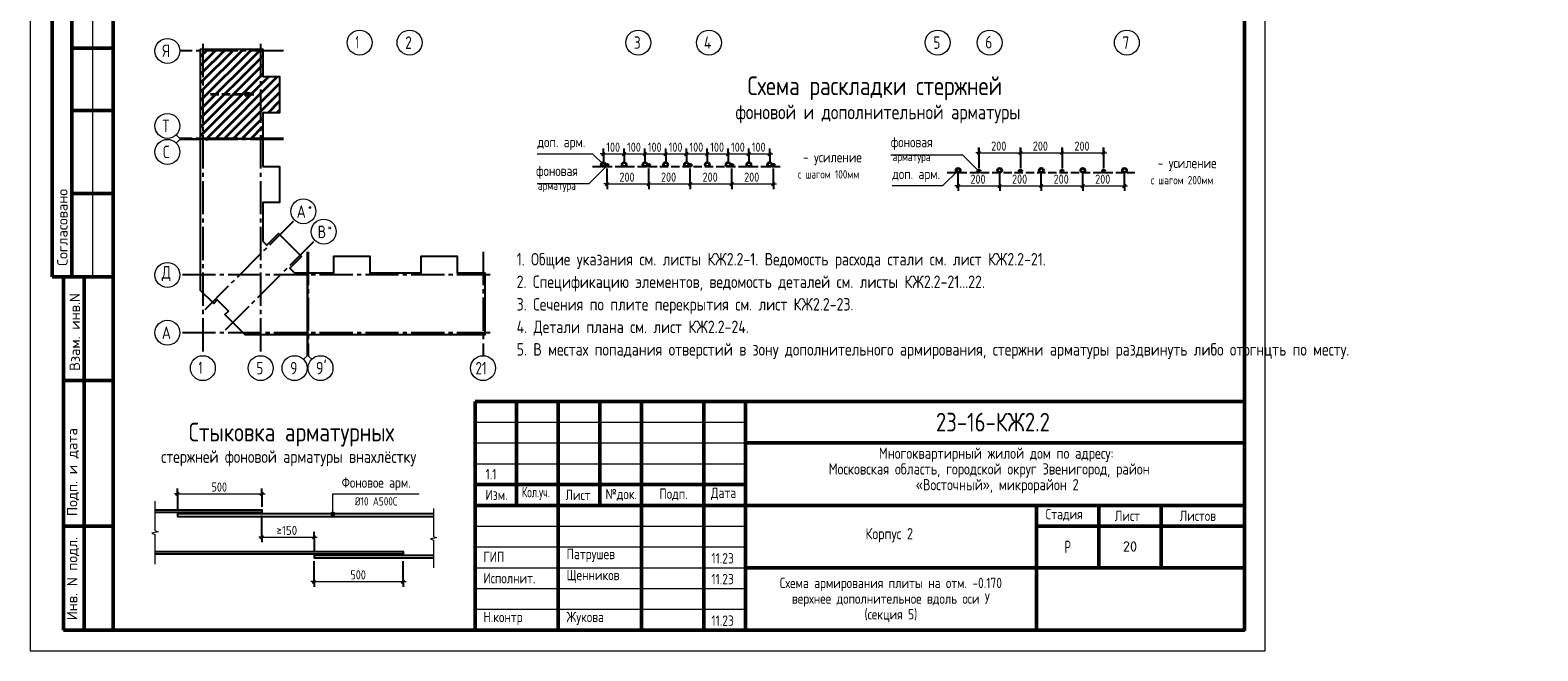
# Model space of a CAD drawing. Header units: millimetres. Extents: x 0 to 36258, y 0 to 42000.
# Tile 1 of 15: x 0 to 36258, y 0 to 14930. Entities that reach past the tile are written whole.
import ezdxf

# ---------------------------------------------------------------- set-up
doc = ezdxf.new("R2010")
doc.units = ezdxf.units.MM
doc.linetypes.add('______2', pattern=[270, 200, -70])
doc.linetypes.add('______5', pattern=[1100, 800, -100, 100, -100])
for name, color, linetype, lineweight in [('Standard', 7, 'Continuous', 25), ('Оси', 40, '______5', 18), ('Примечания', 7, 'Continuous', 25)]:
    doc.layers.add(name, color=color, linetype=linetype, lineweight=lineweight)
doc.styles.add('GOST 2.304-81', font='txt')
doc.styles.add('ISOCPEUR', font='txt')

msp = doc.modelspace()

# ---------------------------------------------------------------- hatches: boundary and pattern name
at = {"layer": 'Примечания', "linetype": 'Continuous', "lineweight": 35, "transparency": 33554687}
msp.add_hatch(color=7, dxfattribs=at).paths.add_polyline_path([(5168, 13360), (5378, 13390), (5168, 13420)])
at = {"layer": 'Примечания', "linetype": 'Continuous', "lineweight": 13, "transparency": 33554687}
for points in [[(7235, 3294), (7325, 3294), (7319, 3316)], [(7235, 3294), (7319, 3316), (7241, 3316)], [(7241, 3271), (7325, 3294), (7235, 3294)], [(7241, 3316), (7319, 3316), (7303, 3333)], [(7241, 3316), (7303, 3333), (7258, 3333)], [(7241, 3271), (7319, 3271), (7325, 3294)], [(7258, 3255), (7319, 3271), (7241, 3271)], [(7258, 3333), (7303, 3333), (7280, 3339)], [(7258, 3255), (7303, 3255), (7319, 3271)], [(7303, 3255), (7258, 3255), (7280, 3249)]]:
    msp.add_hatch(color=7, dxfattribs=at).paths.add_polyline_path(points)

# ---------------------------------------------------------------- linework, layer by layer
at = {"layer": 'Standard', "color": 7, "linetype": 'Continuous', "lineweight": 50, "transparency": 33554687}
for p, q in [((527, 15500), (527, 9000)), ((527, 15500), (527, 9000)), ((1000, 15500), (1000, 9000)), ((2000, 14500), (1000, 14500)), ((2000, 13000), (1000, 13000)), ((2000, 11000), (1000, 11000)), ((0, 9000), (6, 9000)), ((527, 9000), (2000, 9000)), ((800, 500), (800, 9000)), ((800, 500), (800, 9000)), ((1300, 500), (1300, 9000)), ((800, 6500), (2000, 6500)), ((10700, 500), (10700, 6000)), ((10700, 6000), (29200, 6000)), ((11700, 3500), (11700, 6000)), ((12700, 500), (12700, 6000)), ((13700, 3500), (13700, 6000)), ((14700, 500), (14700, 6000)), ((16200, 500), (16200, 6000)), ((17200, 500), (17200, 6000)), ((17200, 5000), (29200, 5000)), ((10700, 4000), (17200, 4000)), ((10700, 4000), (17200, 4000)), ((10700, 3500), (17200, 3500)), ((10700, 3500), (17200, 3500)), ((17200, 3500), (29200, 3500)), ((24200, 2000), (24200, 3500)), ((25700, 2000), (25700, 3500)), ((27200, 2000), (27200, 3500)), ((800, 3000), (2000, 3000)), ((24200, 3000), (29200, 3000)), ((17200, 2000), (29200, 2000)), ((24200, 500), (24200, 2000)), ((24200, 500), (24200, 2000)), ((2000, 500), (800, 500))]:
    msp.add_line(p, q, dxfattribs=at)
at = {"layer": 'Standard', "color": 7, "linetype": 'Continuous', "lineweight": 13, "transparency": 33554687}
for p, q in [((1500, 15500), (1500, 9000)), ((3600, 12327), (3512, 12415)), ((3600, 12302), (3512, 12214)), ((3600, 12327), (4100, 12327)), ((3600, 12302), (4100, 12302)), ((6658, 7100), (6658, 7600)), ((6683, 7100), (6683, 7600)), ((6658, 7100), (6570, 7012)), ((6683, 7100), (6771, 7012)), ((10700, 5500), (17200, 5500)), ((10700, 5000), (17200, 5000)), ((10700, 4500), (17200, 4500)), ((10700, 3000), (17200, 3000)), ((10700, 2500), (17200, 2500)), ((10700, 2500), (17200, 2500)), ((10700, 2000), (17200, 2000)), ((10700, 2000), (17200, 2000)), ((10700, 1500), (17200, 1500)), ((10700, 1000), (17200, 1000))]:
    msp.add_line(p, q, dxfattribs=at)
at = {"layer": 'Standard', "color": 7, "linetype": 'Continuous', "lineweight": 35, "transparency": 33554687}
for p, q in [((4100, 13022), (5552, 14474)), ((4100, 13447), (5127, 14474)), ((4100, 13871), (4703, 14474)), ((4100, 14295), (4279, 14474)), ((4100, 13235), (5339, 14474)), ((4100, 13659), (4915, 14474)), ((4100, 14083), (4491, 14474)), ((4100, 12810), (5596, 14306)), ((4100, 12598), (5596, 14094)), ((4100, 12386), (5596, 13882)), ((4243, 12317), (5739, 13813)), ((4455, 12317), (5951, 13813)), ((4667, 12317), (5993, 13643)), ((4879, 12317), (5993, 13431)), ((5720, 12945), (5993, 13218)), ((5092, 12317), (5596, 12821)), ((5932, 12945), (5993, 13006)), ((5304, 12317), (5596, 12609)), ((5516, 12317), (5596, 12397))]:
    msp.add_line(p, q, dxfattribs=at)
at = {"layer": 'Standard', "color": 7, "linetype": 'Continuous', "lineweight": 25, "transparency": 33554687}
for p, q in [((29200, 500), (29200, 6000)), ((10700, 500), (29200, 500)), ((10700, 500), (29200, 500)), ((10700, 500), (29200, 500))]:
    msp.add_line(p, q, dxfattribs=at)
at = {"layer": 'Standard', "color": 7, "linetype": 'Continuous', "lineweight": 13, "transparency": 33554687}
msp.add_lwpolyline([(0, 0), (29700, 0), (29700, 42000), (0, 42000), (0, 0)], close=True, dxfattribs=at)
at = {"layer": 'Standard', "color": 7, "linetype": 'Continuous', "lineweight": 50, "transparency": 33554687}
msp.add_lwpolyline([(2000, 41500), (29200, 41500), (29200, 500), (2000, 500), (2000, 41500)], close=True, dxfattribs=at)
at = {"layer": 'Standard', "color": 7, "linetype": 'Continuous', "lineweight": 25, "transparency": 33554687}
for points in [[(4100, 12317), (4100, 14474), (5596, 14474), (5596, 13813), (5993, 13813), (5993, 12945), (5596, 12945), (5596, 12317), (5578, 12317), (5578, 12337), (5563, 12337), (5563, 12317), (4100, 12317)], [(4100, 8857), (4100, 12312), (4238, 12312), (4238, 12292), (4253, 12292), (4253, 12312), (5596, 12312), (5596, 11649), (5993, 11649), (5993, 10781), (5596, 10781), (5596, 9855), (5694, 9757), (5975, 10038), (6524, 9489), (6243, 9208), (6355, 9096), (6668, 9096), (6668, 7600), (5170, 7600), (4682, 8088), (4767, 8173), (4499, 8441), (4414, 8356), (4100, 8670), (4100, 8857)], [(6673, 7600), (6673, 9063), (6693, 9063), (6693, 9078), (6673, 9078), (6673, 9096), (7301, 9096), (7301, 9493), (8169, 9493), (8169, 9096), (8787, 9096), (9405, 9096), (9405, 9493), (10273, 9493), (10273, 9096), (10934, 9096), (10934, 7600), (8787, 7600), (6673, 7600)]]:
    msp.add_lwpolyline(points, dxfattribs=at)
at = {"layer": 'Оси', "color": 8, "linetype": '______5', "lineweight": -3, "transparency": 33554687}
for p, q in [((4153, 14601), (4153, 7100)), ((5543, 14601), (5543, 7100)), ((6096, 14431), (3600, 14431)), ((6096, 12327), (3600, 12327)), ((6096, 12302), (3600, 12302)), ((4208, 8212), (6358, 10362)), ((4698, 7722), (6848, 9872)), ((6658, 9596), (6658, 7100)), ((6683, 9596), (6683, 7100)), ((10891, 9596), (10891, 7100)), ((11061, 9043), (3600, 9043)), ((11061, 9043), (3600, 9043)), ((11061, 7653), (3600, 7653))]:
    msp.add_line(p, q, dxfattribs=at)
at = {"layer": 'Оси', "color": 7, "linetype": 'Continuous', "lineweight": 13, "transparency": 33554687}
for centre in [(7924, 14630), (9124, 14630), (14624, 14630), (16324, 14630), (21824, 14630), (23074, 14630), (26374, 14630), (3300, 14431), (3300, 12627), (3300, 12002), (6570, 10574), (7060, 10084), (3300, 9043), (3300, 9043), (3300, 7653), (4153, 6800), (5543, 6800), (6358, 6800), (6983, 6800), (10891, 6800)]:
    msp.add_circle(centre, 300, dxfattribs=at)
at = {"layer": 'Примечания', "color": 7, "linetype": 'Continuous', "lineweight": 35, "transparency": 33554687}
for p, q in [((5378, 13390), (5168, 13420)), ((5168, 13420), (5168, 13360)), ((5168, 13390), (5153, 13390)), ((5168, 13360), (5378, 13390)), ((5378, 13390), (5378, 13390)), ((5378, 13390), (5378, 13390)), ((5378, 13390), (5378, 13390))]:
    msp.add_line(p, q, dxfattribs=at)
at = {"layer": 'Примечания', "color": 7, "linetype": '______2', "lineweight": 35, "transparency": 33554687}
msp.add_line((4338, 13390), (5378, 13390), dxfattribs=at)
at = {"layer": 'Примечания', "color": 7, "linetype": 'Continuous', "lineweight": 25, "transparency": 33554687}
for p, q in [((13747, 11917), (13822, 11992)), ((14247, 11917), (14322, 11992)), ((14747, 11917), (14822, 11992)), ((15247, 11917), (15322, 11992)), ((15747, 11917), (15822, 11992)), ((16247, 11917), (16322, 11992)), ((16747, 11917), (16822, 11992)), ((17247, 11917), (17322, 11992)), ((17747, 11917), (17822, 11992)), ((22779, 11943), (22854, 12018)), ((23779, 11943), (23854, 12018)), ((24779, 11943), (24854, 12018)), ((25779, 11943), (25854, 12018)), ((13837, 11197), (13912, 11272)), ((14837, 11197), (14912, 11272)), ((15837, 11197), (15912, 11272)), ((16837, 11197), (16912, 11272)), ((17837, 11197), (17912, 11272)), ((22279, 11149), (22354, 11224)), ((23279, 11149), (23354, 11224)), ((24279, 11149), (24354, 11224)), ((25279, 11149), (25354, 11224)), ((26279, 11149), (26354, 11224)), ((3505, 3742), (3580, 3817)), ((5535, 3742), (5610, 3817)), ((5535, 2699), (5610, 2774)), ((6790, 2699), (6865, 2774)), ((6790, 1630), (6865, 1705)), ((8930, 1630), (9005, 1705))]:
    msp.add_line(p, q, dxfattribs=at)
at = {"layer": 'Примечания', "color": 253, "linetype": 'Continuous', "lineweight": -3, "true_color": 0xa0a0a0, "transparency": 33554687}
for p, q in [((13785, 11955), (13785, 12080)), ((14285, 11955), (14285, 12080)), ((14785, 11955), (14785, 12080)), ((15285, 11955), (15285, 12080)), ((15785, 11955), (15785, 12080)), ((16285, 11955), (16285, 12080)), ((16785, 11955), (16785, 12080)), ((17285, 11955), (17285, 12080)), ((17785, 11955), (17785, 12080)), ((22816, 11981), (22816, 12106)), ((22816, 12100), (22816, 11638)), ((22816, 11981), (22816, 11856)), ((22816, 11981), (22816, 11613)), ((23816, 11981), (23816, 12106)), ((23816, 12100), (23816, 11638)), ((23816, 11981), (23816, 11856)), ((23816, 11981), (23816, 11613)), ((24816, 11981), (24816, 12106)), ((24816, 12100), (24816, 11638)), ((24816, 11981), (24816, 11856)), ((24816, 11981), (24816, 11613)), ((25816, 11981), (25816, 12106)), ((25816, 12100), (25816, 11638)), ((25816, 11981), (25816, 11856)), ((25816, 11981), (25816, 11613)), ((13785, 11955), (13785, 11830)), ((13785, 11955), (13785, 11772)), ((14285, 11955), (14285, 11830)), ((14285, 11955), (14285, 11772)), ((14785, 11955), (14785, 11830)), ((14785, 11955), (14785, 11772)), ((15285, 11955), (15285, 11830)), ((15285, 11955), (15285, 11772)), ((15785, 11955), (15785, 11830)), ((15785, 11955), (15785, 11772)), ((16285, 11955), (16285, 11830)), ((16285, 11955), (16285, 11772)), ((16785, 11955), (16785, 11830)), ((16785, 11955), (16785, 11772)), ((17285, 11955), (17285, 11830)), ((17285, 11955), (17285, 11772)), ((17785, 11955), (17785, 11830)), ((17785, 11955), (17785, 11772)), ((13875, 11234), (13875, 11602)), ((13875, 11234), (13875, 11359)), ((14875, 11234), (14875, 11359)), ((15875, 11234), (15875, 11359)), ((16875, 11234), (16875, 11359)), ((17875, 11234), (17875, 11602)), ((17875, 11234), (17875, 11359)), ((22316, 11186), (22316, 11483)), ((22316, 11186), (22316, 11311)), ((23316, 11186), (23316, 11311)), ((24316, 11186), (24316, 11311)), ((25316, 11186), (25316, 11311)), ((26316, 11186), (26316, 11483)), ((26316, 11186), (26316, 11311)), ((13875, 11234), (13875, 11109)), ((14875, 11234), (14875, 11109)), ((15875, 11234), (15875, 11109)), ((16875, 11234), (16875, 11109)), ((17875, 11234), (17875, 11109)), ((22316, 11186), (22316, 11061)), ((23316, 11186), (23316, 11061)), ((24316, 11186), (24316, 11061)), ((25316, 11186), (25316, 11061)), ((26316, 11186), (26316, 11061)), ((3543, 3780), (3543, 3905)), ((3543, 3780), (3543, 3655)), ((3543, 3780), (3543, 3369)), ((5573, 3780), (5573, 3905)), ((5573, 3780), (5573, 3655)), ((5573, 3780), (5573, 3464)), ((5573, 2737), (5573, 3254)), ((5573, 2737), (5573, 2862)), ((5573, 2737), (5573, 2612)), ((6828, 2737), (6828, 2862)), ((6828, 2737), (6828, 2612)), ((6828, 2737), (6828, 2369)), ((6828, 1668), (6828, 2159)), ((8968, 1668), (8968, 2159)), ((6828, 1668), (6828, 1793)), ((6828, 1668), (6828, 1543)), ((8968, 1668), (8968, 1793)), ((8968, 1668), (8968, 1543))]:
    msp.add_line(p, q, dxfattribs=at)
at = {"layer": 'Примечания', "color": 7, "linetype": 'Continuous', "lineweight": 13, "transparency": 33554687}
for p, q in [((22816, 11981), (22741, 11981)), ((22816, 11981), (23816, 11981)), ((23816, 11981), (24816, 11981)), ((24816, 11981), (25816, 11981)), ((25816, 11981), (25891, 11981)), ((13785, 11955), (13710, 11955)), ((13785, 11955), (14285, 11955)), ((14285, 11955), (14785, 11955)), ((14785, 11955), (15285, 11955)), ((15285, 11955), (15785, 11955)), ((15785, 11955), (16285, 11955)), ((16285, 11955), (16785, 11955)), ((16785, 11955), (17285, 11955)), ((17285, 11955), (17785, 11955)), ((17785, 11955), (17860, 11955)), ((13875, 11234), (13800, 11234)), ((13875, 11234), (14875, 11234)), ((14875, 11234), (15875, 11234)), ((15875, 11234), (16875, 11234)), ((16875, 11234), (17875, 11234)), ((17875, 11234), (17950, 11234)), ((22316, 11186), (22241, 11186)), ((22316, 11186), (23316, 11186)), ((23316, 11186), (24316, 11186)), ((24316, 11186), (25316, 11186)), ((25316, 11186), (26316, 11186)), ((26316, 11186), (26391, 11186)), ((3543, 3780), (3468, 3780)), ((3543, 3780), (5573, 3780)), ((5573, 3780), (5648, 3780)), ((3000, 3601), (3000, 2891)), ((7235, 3294), (7235, 3294)), ((7280, 3339), (7280, 3339)), ((7325, 3294), (7325, 3294)), ((9700, 3421), (9700, 2751)), ((7280, 3249), (7280, 3249)), ((3075, 2860), (2925, 2830)), ((2925, 2830), (3000, 2800)), ((3000, 2891), (3075, 2860)), ((3000, 2800), (3000, 2089)), ((5573, 2737), (5498, 2737)), ((5573, 2737), (6828, 2737)), ((6828, 2737), (6903, 2737)), ((9775, 2722), (9625, 2693)), ((9625, 2693), (9700, 2665)), ((9700, 2751), (9775, 2722)), ((9700, 2665), (9700, 1994)), ((3000, 2089), (3000, 2089)), ((9700, 1994), (9700, 1994)), ((6828, 1668), (6753, 1668)), ((6828, 1668), (8968, 1668)), ((8968, 1668), (9043, 1668))]:
    msp.add_line(p, q, dxfattribs=at)
at = {"layer": 'Примечания', "color": 8, "linetype": '______2', "lineweight": -3, "true_color": 0x737373, "transparency": 33554687}
for p, q in [((13525, 11647), (18035, 11647)), ((22056, 11508), (26566, 11508))]:
    msp.add_line(p, q, dxfattribs=at)
at = {"layer": 'Примечания', "color": 7, "linetype": 'Continuous', "lineweight": 13, "transparency": 33554687}
for points in [[(12191, 11955), (13527, 11955), (13785, 11697)], [(13875, 11677), (13432, 11234), (12191, 11234)], [(22816, 11538), (22428, 11926), (20699, 11926)], [(22316, 11558), (21944, 11186), (20731, 11186)], [(7280, 3294), (7280, 3780), (9358, 3780)]]:
    msp.add_lwpolyline(points, dxfattribs=at)
at = {"layer": 'Примечания', "color": 253, "linetype": 'Continuous', "lineweight": -3, "true_color": 0xa0a0a0, "transparency": 33554687}
for points in [[(14875, 11234), (14875, 11251), (14875, 11251), (14875, 11251), (14875, 11251), (14875, 11251), (14875, 11251), (14875, 11602)], [(15875, 11234), (15875, 11251), (15875, 11251), (15875, 11251), (15875, 11251), (15875, 11602)], [(16875, 11234), (16875, 11251), (16875, 11251), (16875, 11602)], [(23316, 11186), (23316, 11203), (23316, 11203), (23316, 11203), (23316, 11203), (23316, 11203), (23316, 11203), (23316, 11483)], [(24316, 11186), (24316, 11203), (24316, 11203), (24316, 11203), (24316, 11203), (24316, 11483)], [(25316, 11186), (25316, 11203), (25316, 11203), (25316, 11483)]]:
    msp.add_lwpolyline(points, dxfattribs=at)
at = {"layer": 'Примечания', "color": 7, "linetype": 'Continuous', "lineweight": 25, "transparency": 33554687}
for points in [[(3000, 3389), (5573, 3389), (5573, 3329), (3000, 3329)], [(9700, 3294), (3543, 3294), (3543, 3234), (9700, 3234)], [(3000, 2389), (8968, 2389), (8968, 2329), (3000, 2329)], [(9700, 2294), (6828, 2294), (6828, 2234), (9700, 2234)]]:
    msp.add_lwpolyline(points, dxfattribs=at)
at = {"layer": 'Примечания', "color": 7, "linetype": 'Continuous', "lineweight": 35, "transparency": 33554687}
for centre, radius in [((13785, 11697), 50), ((13875, 11677), 30), ((14285, 11697), 50), ((14785, 11697), 50), ((14875, 11677), 30), ((15285, 11697), 50), ((15785, 11697), 50), ((15875, 11677), 30), ((16285, 11697), 50), ((16785, 11697), 50), ((16875, 11677), 30), ((17285, 11697), 50), ((17785, 11697), 50), ((17875, 11677), 30), ((22316, 11558), 50), ((23316, 11558), 50), ((24316, 11558), 50), ((25316, 11558), 50), ((26316, 11558), 50), ((22816, 11538), 30), ((23816, 11538), 30), ((24816, 11538), 30), ((25816, 11538), 30)]:
    msp.add_circle(centre, radius, dxfattribs=at)
at = {"layer": 'Примечания', "color": 7, "linetype": 'Continuous', "lineweight": 13, "transparency": 33554687}
msp.add_circle((7280, 3294), 45, dxfattribs=at)

# ---------------------------------------------------------------- texts
at = {"layer": 'Standard', "color": 7, "linetype": 'Continuous', "lineweight": 50, "transparency": 33554687, "char_height": 250, "attachment_point": 7, "rotation": 90, "style": 'ISOCPEUR'}
for s, insert, width in [('\\A1;{\\fISOCPEUR|i0|b0;\\H250.000000;\\W1.000000;\\C7;Согласовано}\\P', (900, 9261), 2071.88), ('\\A1;{\\fISOCPEUR|i0|b0;\\H250.000000;\\W1.000000;\\C7;Взам. инв.N}\\P', (1198, 6736), 1909.1), ('\\A1;{\\fISOCPEUR|i0|b0;\\H250.000000;\\W1.000000;\\C7;Подп. и дата}\\P', (1174, 3242), 2197.06), ('\\A1;{\\fISOCPEUR|i0|b0;\\H250.000000;\\W1.000000;\\C7;Инв. N подл.}\\P', (1174, 734), 2021.79)]:
    msp.add_mtext(s, dxfattribs=dict(at, insert=insert, width=width))
at = {"layer": 'Standard', "color": 7, "linetype": 'Continuous', "lineweight": 13, "transparency": 33554687, "insert": (11700, 9570), "char_height": 300, "width": 24680.25, "attachment_point": 1, "line_spacing_factor": 1.084337}
msp.add_mtext('\\A1;{\\fGOST 2.304-81|i0|b0;\\H300.000000;\\W1.000000;\\C7;1. Общие указания см. листы КЖ2.2-1. Ведомость расхода стали см. лист КЖ2.2-21.}\\P{\\fGOST 2.304-81|i0|b0;\\H300.000000;\\W1.000000;\\C7;2. Спецификацию элементов, ведомость деталей см. листы КЖ2.2-21...22.}\\P{\\fGOST 2.304-81|i0|b0;\\H300.000000;\\W1.000000;\\C7;3. Сечения по плите перекрытия см. лист КЖ2.2-23.}\\P{\\fGOST 2.304-81|i0|b0;\\H300.000000;\\W1.000000;\\C7;4. Детали плана см. лист КЖ2.2-24.}\\P{\\fGOST 2.304-81|i0|b0;\\H300.000000;\\W1.000000;\\C7;5. В местах попадания отверстий в зону дополнительного армирования, стержни арматуры раздвинуть либо отогнцть по месту.}\\P', dxfattribs=at)
at = {"layer": 'Standard', "color": 7, "linetype": 'Continuous', "lineweight": 25, "transparency": 33554687}
for s, insert, char_height, width, attachment_point, style in [('\\W0.75;21', (10711, 6650), 300, 472.28, 7, 'ISOCPEUR'), ('Многоквартирный\\~жилой\\~дом\\~по\\~адресу:\\~', (20410, 4545), 270, 5717.08, 7, 'GOST 2.304-81'), ('\\A1;{\\fGOST 2.304-81|i0|b0;\\H250.000000;\\W1.000000;\\C7;1.1}\\P', (11083, 4375), 250, 395.83, 2, 'GOST 2.304-81'), ('Московская\\~область,\\~городской\\~округ\\~Звенигород,\\~район\\~', (19204, 4167), 270, 8136.21, 7, 'GOST 2.304-81'), ('«Восточный»,\\~микрорайон\\~2', (21297, 3789), 270, 3952.83, 7, 'GOST 2.304-81'), ('Изм.', (10948, 3625), 250, 631.15, 7, 'GOST 2.304-81'), ('\\W0.83;Кол.уч.', (11827, 3625), 250, 799.96, 7, 'GOST 2.304-81'), ('Лист', (12871, 3625), 250, 782.23, 7, 'GOST 2.304-81'), ('№док.', (13835, 3607), 250, 853.39, 7, 'GOST 2.304-81'), ('Подп.', (15131, 3614), 250, 764.54, 7, 'GOST 2.304-81'), ('Дата', (16373, 3625), 250, 782.23, 7, 'GOST 2.304-81'), ('Стадия', (24421, 3125), 250, 1031.1, 7, 'GOST 2.304-81'), ('Лист', (26084, 3125), 250, 782.23, 7, 'GOST 2.304-81'), ('Листов', (27643, 3125), 250, 1066.5, 7, 'GOST 2.304-81'), ('Корпус\\~2', (20088, 2610), 270, 1362.88, 7, 'GOST 2.304-81'), ('\\W0.77;Р', (24877, 2350), 300, 262.93, 7, 'GOST 2.304-81'), ('ГИП', (10900, 2137), 250, 586.81, 7, 'GOST 2.304-81'), ('Патрушев', (12900, 2137), 250, 1386.36, 7, 'GOST 2.304-81'), ('11.23', (16383, 2101), 250, 693.37, 7, 'GOST 2.304-81'), ('Исполнит.', (10900, 1622), 250, 1386.36, 7, 'GOST 2.304-81'), ('Щенников', (12900, 1631), 250, 1333.08, 7, 'GOST 2.304-81'), ('11.23', (16383, 1601), 250, 693.37, 7, 'GOST 2.304-81'), ('Н.контр', (10900, 622), 250, 1102.09, 7, 'GOST 2.304-81'), ('Жукова', (12900, 622), 250, 1031.11, 7, 'GOST 2.304-81'), ('11.23', (16383, 601), 250, 693.37, 7, 'GOST 2.304-81')]:
    msp.add_mtext(s, dxfattribs=dict(at, insert=insert, char_height=char_height, width=width, attachment_point=attachment_point, style=style))
at = {"layer": 'Standard', "color": 7, "linetype": 'Continuous', "lineweight": 50, "transparency": 33554687, "insert": (21783, 5275), "char_height": 450, "width": 3070.53, "attachment_point": 7, "style": 'GOST 2.304-81'}
msp.add_mtext('23-16-КЖ2.2', dxfattribs=at)
at = {"layer": 'Standard', "color": 7, "linetype": 'Continuous', "lineweight": 13, "transparency": 33554687, "insert": (26450, 2510), "char_height": 250, "width": 459.38, "attachment_point": 5, "style": 'ISOCPEUR'}
msp.add_mtext('\\A1;{\\fISOCPEUR|i0|b0;\\H250.000000;\\W1.000000;\\C7;20}\\P', dxfattribs=at)
at = {"layer": 'Standard', "color": 7, "linetype": 'Continuous', "lineweight": 25, "transparency": 33554687, "insert": (20700, 1758), "char_height": 250, "width": 6391.88, "attachment_point": 2, "line_spacing_factor": 0.903614}
msp.add_mtext('\\A1;{\\fGOST 2.304-81|i0|b0;\\H250.000000;\\W1.000000;\\C7;Схема армирования плиты на отм. -0.170}\\P{\\fGOST 2.304-81|i0|b0;\\H250.000000;\\W1.000000;\\C7;верхнее дополнительное вдоль оси У}\\P{\\fGOST 2.304-81|i0|b0;\\H250.000000;\\W1.000000;\\C7;(секция 5)}\\P', dxfattribs=at)
at = {"layer": 'Оси', "color": 7, "linetype": 'Continuous', "lineweight": 25, "transparency": 33554687, "attachment_point": 7, "style": 'ISOCPEUR'}
for s, insert, char_height, width in [('\\W0.80;Я', (3180, 14281), 300, 359.83), ('\\W0.56;1', (7824, 14490), 300, 233.32), ('\\W0.78;2', (9019, 14480), 300, 326.41), ('\\W0.78;3', (14519, 14480), 300, 326.41), ('\\W0.80;4', (16204, 14480), 300, 359.83), ('\\W0.78;5', (21719, 14480), 300, 326.41), ('\\W0.78;6', (22969, 14490), 300, 326.41), ('\\W0.78;7', (26269, 14480), 300, 326.41), ('\\W0.80;Т', (3180, 12477), 300, 359.83), ('\\W0.78;С', (3195, 11852), 300, 326.41), ('\\W0.82;А', (6409, 10417), 300, 392.66), ('\\W0.80;*', (6679, 10592), 180, 215.89), ('\\W0.80;В', (6914, 9927), 300, 359.84), ('\\W0.80;*', (7154, 10102), 180, 215.89), ('\\W0.82;Д', (3165, 8893), 300, 392.65), ('\\W0.82;А', (3165, 7503), 300, 392.65), ('\\W0.56;1', (4053, 6660), 300, 233.32), ('\\W0.78;5', (5438, 6650), 300, 326.41), ('\\W0.78;9', (6253, 6650), 300, 326.41), ("\\W0.84;9'", (6871, 6650), 300, 440.64)]:
    msp.add_mtext(s, dxfattribs=dict(at, insert=insert, char_height=char_height, width=width))
at = {"layer": 'Примечания', "color": 7, "linetype": 'Continuous', "lineweight": 50, "transparency": 33554687, "attachment_point": 7, "style": 'GOST 2.304-81'}
for s, insert, char_height, width in [('Схема\\~раскладки\\~стержней', (17252, 13245), 450, 6428.77), ('фоновой\\~и\\~дополнительной\\~арматуры', (16963, 12691), 350, 6865.69), ('Стыковка\\~арматурных', (3815, 4915), 450, 5309.47), ('стержней\\~фоновой\\~арматуры\\~внахлёстку', (3151, 4440), 300, 6502.98)]:
    msp.add_mtext(s, dxfattribs=dict(at, insert=insert, char_height=char_height, width=width))
at = {"layer": 'Примечания', "color": 7, "linetype": 'Continuous', "lineweight": 25, "transparency": 33554687, "attachment_point": 7}
for s, insert, char_height, width, style in [('доп.\\~арм.', (12199, 12046), 250, 1208.64, 'GOST 2.304-81'), ('фоновая', (20699, 12046), 250, 1173.24, 'GOST 2.304-81'), ('100', (13855, 12005), 220, 485.07, 'GOST 2.304-81'), ('100', (14355, 12005), 220, 485.07, 'GOST 2.304-81'), ('100', (14855, 12005), 220, 485.07, 'GOST 2.304-81'), ('100', (15355, 12005), 220, 485.07, 'GOST 2.304-81'), ('100', (15855, 12005), 220, 485.07, 'GOST 2.304-81'), ('100', (16355, 12005), 220, 485.07, 'GOST 2.304-81'), ('100', (16855, 12005), 220, 485.08, 'GOST 2.304-81'), ('100', (17355, 12005), 220, 485.08, 'GOST 2.304-81'), ('-\\~усиление', (18585, 11681), 250, 1510.8, 'GOST 2.304-81'), ('200', (23113, 12031), 220, 531.97, 'GOST 2.304-81'), ('200', (24113, 12031), 220, 531.97, 'GOST 2.304-81'), ('200', (25113, 12031), 220, 531.97, 'GOST 2.304-81'), ('фоновая', (12168, 11354), 250, 1173.25, 'GOST 2.304-81'), ('с\\~шагом\\~100мм', (18464, 11361), 200, 1606.26, 'GOST 2.304-81'), ('доп.\\~арм.', (20731, 11278), 250, 1208.65, 'GOST 2.304-81'), ('арматура', (20741, 11726), 200, 1066.47, 'GOST 2.304-81'), ('-\\~усиление', (27116, 11542), 250, 1510.81, 'GOST 2.304-81'), ('арматура', (12210, 11034), 200, 1066.47, 'GOST 2.304-81'), ('200', (14171, 11284), 220, 531.96, 'GOST 2.304-81'), ('200', (15171, 11284), 220, 531.96, 'GOST 2.304-81'), ('200', (16171, 11284), 220, 531.96, 'GOST 2.304-81'), ('200', (17171, 11284), 220, 531.96, 'GOST 2.304-81'), ('200', (22613, 11236), 220, 531.97, 'GOST 2.304-81'), ('200', (23613, 11236), 220, 531.97, 'GOST 2.304-81'), ('200', (24613, 11236), 220, 531.97, 'GOST 2.304-81'), ('200', (25613, 11236), 220, 531.97, 'GOST 2.304-81'), ('с\\~шагом\\~200мм', (26950, 11222), 200, 1648.89, 'GOST 2.304-81'), ('500', (4362, 3830), 220, 516.4, 'GOST 2.304-81'), ('Фоновое\\~арм.', (7491, 3855), 250, 1812.59, 'GOST 2.304-81'), ('Ø10\\~А500С', (7808, 3495), 200, 1153.95, 'GOST 2.304-81'), ('\\W0.87;≥150', (5925, 2787), 220, 666.9, 'ISOCPEUR'), ('500', (7702, 1718), 220, 516.4, 'GOST 2.304-81')]:
    msp.add_mtext(s, dxfattribs=dict(at, insert=insert, char_height=char_height, width=width, style=style))

doc.saveas('drawing.dxf')
